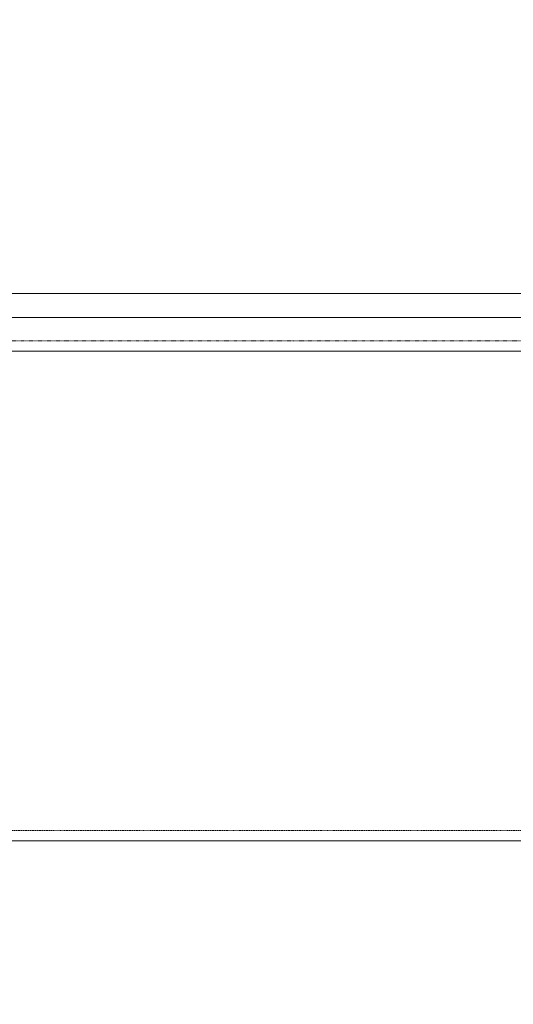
# Model space of a CAD drawing. Header units: millimetres. Extents: x -226731 to 126254, y -16359 to 60195.
# Tile 244 of 256: x -140316 to -140221, y 20748 to 20937. Entities that reach past the tile are written whole.
import ezdxf

# ---------------------------------------------------------------- set-up
doc = ezdxf.new("R2010")
doc.units = ezdxf.units.MM
doc.header["$LTSCALE"] = 0.1
doc.header["$MEASUREMENT"] = 0
doc.linetypes.add('HIDDEN', pattern=[0.375, 0.25, -0.125])
for name, color, linetype, lineweight in [('0_CCE_ FF_SIDE WALL SPRINKLER', 6, 'Continuous', 0), ('3_Hatch', 8, 'Continuous', 0), ('FIRE CIRCULE', 7, 'Continuous', 5), ('SPRINKLER COVERAGE AREA', 1, 'Continuous', 9)]:
    doc.layers.add(name, color=color, linetype=linetype, lineweight=lineweight)
doc.layers.add('FIRE FIGHTING SERVICES', color=5, linetype='Continuous')

# ---------------------------------------------------------------- blocks, each defined once
blk = doc.blocks.new('*U428')
at = {"layer": '3_Hatch', "color": 8}
for p, q in [((29.99, 199.78), (100, 199.78)), ((28.4, 105.47), (100, 105.47)), ((30.03, 98.97), (100, 98.97)), ((29.51, 94.41), (100, 94.41))]:
    blk.add_line(p, q, dxfattribs=at)
at = {"layer": '3_Hatch', "color": 8, "linetype": 'HIDDEN', "ltscale": 5}
blk.add_line((29.99, 197.78), (100, 197.78), dxfattribs=at)
at = {"layer": '3_Hatch', "color": 8, "linetype": 'HIDDEN'}
blk.add_line((30.03, 103.48), (100, 103.48), dxfattribs=at)
blk = doc.blocks.new('*U429')
at = {"layer": '3_Hatch', "color": 8}
for p, q in [((-29.99, 199.78), (-1150, 199.78)), ((-28.4, 105.47), (-1150, 105.47)), ((-30.03, 98.97), (-1150, 98.97)), ((-29.51, 94.41), (-1150, 94.41))]:
    blk.add_line(p, q, dxfattribs=at)
at = {"layer": '3_Hatch', "color": 8, "linetype": 'HIDDEN', "ltscale": 5}
blk.add_line((-29.99, 197.78), (-1150, 197.78), dxfattribs=at)
at = {"layer": '3_Hatch', "color": 8, "linetype": 'HIDDEN'}
blk.add_line((-30.03, 103.48), (-1150, 103.48), dxfattribs=at)
blk = doc.blocks.new('A$C2AD535C3')
at = {"layer": 'SPRINKLER COVERAGE AREA', "color": 1}
blk.add_circle((0, 0), 2500, dxfattribs=at)
blk = doc.blocks.new('G$C3584CA52')
at = {"layer": '0_CCE_ FF_SIDE WALL SPRINKLER', "color": 240, "xscale": -0.6, "yscale": 0.6, "zscale": 0.6}
blk.add_blockref('A$C2AD535C3', (0, -1500), dxfattribs=at)

msp = doc.modelspace()

# ---------------------------------------------------------------- linework, layer by layer
at = {"layer": 'FIRE CIRCULE', "color": 3}
msp.add_circle((-137926.85, 17553.1), 3500, dxfattribs=at)

# ---------------------------------------------------------------- block references
at = {"layer": '3_Hatch', "color": 8, "rotation": 179.9999999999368}
for name, p in [('*U429', (-141413.95, 20978.95)), ('*U428', (-140163.95, 20978.95))]:
    msp.add_blockref(name, p, dxfattribs=at)
at = {"layer": 'FIRE FIGHTING SERVICES'}
msp.add_blockref('G$C3584CA52', (-139060.33, 21220.5), dxfattribs=at)

doc.saveas('drawing.dxf')
